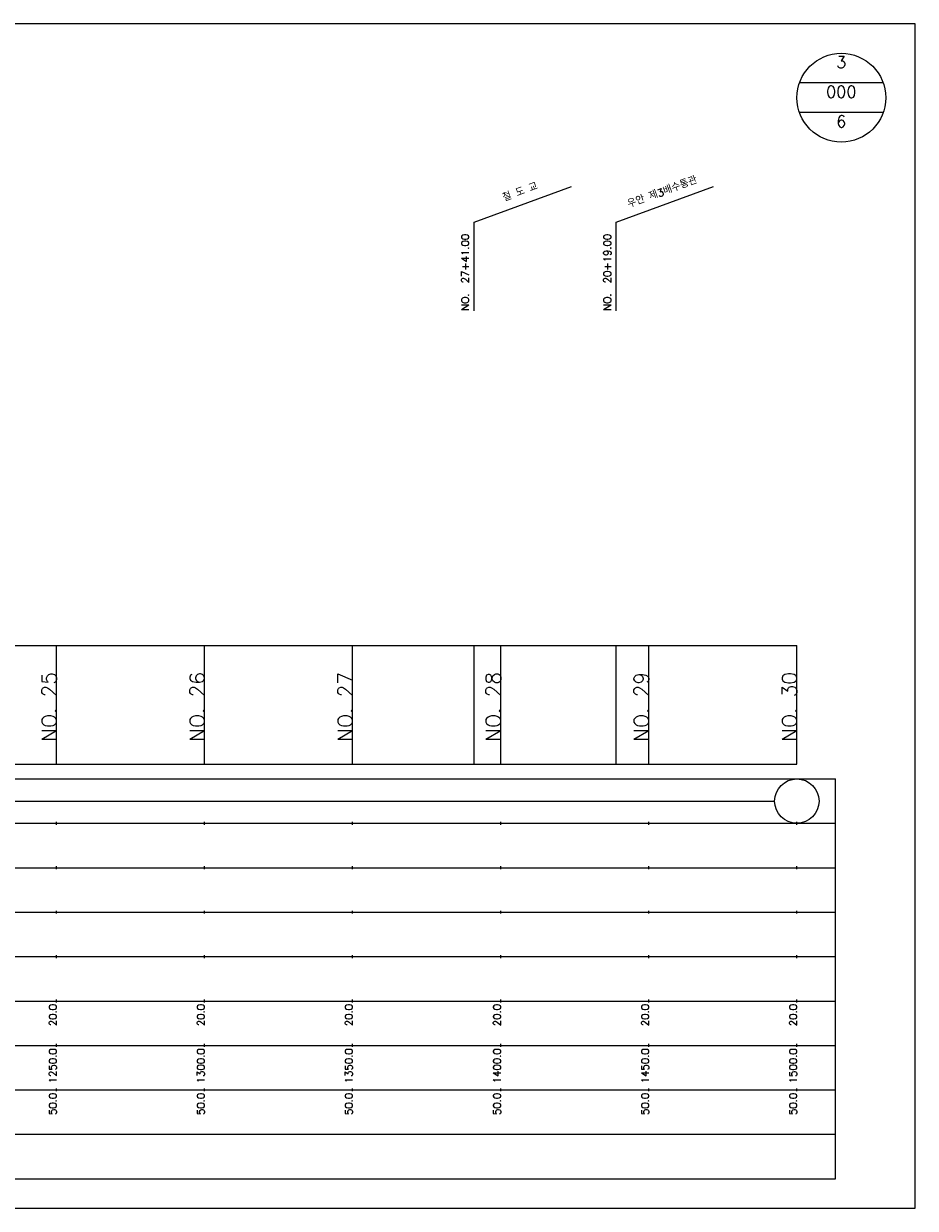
# Model space of a CAD drawing. Extents: x -504 to 685, y -2 to 2900.
# Tile 7 of 12: x 349 to 650, y 1008 to 1408. Entities that reach past the tile are written whole.
import ezdxf
from ezdxf.enums import TextEntityAlignment as Align

# ---------------------------------------------------------------- set-up
doc = ezdxf.new("R2010")
doc.units = 0
doc.header["$LTSCALE"] = 5
for name, color, linetype in [('BOX', 5, 'CONTINUOUS'), ('DT1', 3, 'CONTINUOUS'), ('DT2', 6, 'CONTINUOUS'), ('LT1', 4, 'CONTINUOUS'), ('ST1', 7, 'CONTINUOUS')]:
    doc.layers.add(name, color=color, linetype=linetype)
doc.styles.add('GHS', font='ROMANS.shx', dxfattribs={"bigfont": 'GHS.shx'})

msp = doc.modelspace()

# ---------------------------------------------------------------- linework, layer by layer
at = {"layer": 'BOX'}
msp.add_lwpolyline([(50, 1008), (650, 1008), (650, 1408), (50, 1408), (50, 1008)], dxfattribs=at)
at = {"layer": 'DT1'}
for p, q in [((360, 1189.58), (360, 1190.58)), ((410, 1189.58), (410, 1190.58)), ((460, 1189.58), (460, 1190.58)), ((510, 1189.58), (510, 1190.58)), ((560, 1189.58), (560, 1190.58)), ((610, 1189.58), (610, 1190.58))]:
    msp.add_line(p, q, dxfattribs=at)
at = {"layer": 'LT1', "linetype": 'CONTINUOUS'}
for p, q in [((501, 1341), (533.89, 1352.97)), ((549, 1341), (581.89, 1352.97)), ((501, 1311), (501, 1341)), ((549, 1311), (549, 1341))]:
    msp.add_line(p, q, dxfattribs=at)
at = {"layer": 'LT1'}
for p, q in [((360, 1158), (360, 1198)), ((410, 1158), (410, 1198)), ((460, 1158), (460, 1198)), ((501, 1158), (501, 1198)), ((510, 1158), (510, 1198)), ((549, 1158), (549, 1198)), ((560, 1158), (560, 1198)), ((610, 1158), (610, 1198)), ((110, 1158), (610, 1158)), ((360, 1137.5), (360, 1138.5)), ((410, 1137.5), (410, 1138.5)), ((460, 1137.5), (460, 1138.5)), ((510, 1137.5), (510, 1138.5)), ((560, 1137.5), (560, 1138.5)), ((610, 1137.5), (610, 1138.5)), ((360, 1122.5), (360, 1123.5)), ((410, 1122.5), (410, 1123.5)), ((460, 1122.5), (460, 1123.5)), ((510, 1122.5), (510, 1123.5)), ((560, 1122.5), (560, 1123.5)), ((610, 1122.5), (610, 1123.5)), ((360, 1107.5), (360, 1108.5)), ((410, 1107.5), (410, 1108.5)), ((460, 1107.5), (460, 1108.5)), ((510, 1107.5), (510, 1108.5)), ((560, 1107.5), (560, 1108.5)), ((610, 1107.5), (610, 1108.5)), ((360, 1092.5), (360, 1093.5)), ((410, 1092.5), (410, 1093.5)), ((460, 1092.5), (460, 1093.5)), ((510, 1092.5), (510, 1093.5)), ((560, 1092.5), (560, 1093.5)), ((610, 1092.5), (610, 1093.5)), ((360, 1077.5), (360, 1078.5)), ((410, 1077.5), (410, 1078.5)), ((460, 1077.5), (460, 1078.5)), ((510, 1077.5), (510, 1078.5)), ((560, 1077.5), (560, 1078.5)), ((610, 1077.5), (610, 1078.5)), ((360, 1062.5), (360, 1063.5)), ((410, 1062.5), (410, 1063.5)), ((460, 1062.5), (460, 1063.5)), ((510, 1062.5), (510, 1063.5)), ((560, 1062.5), (560, 1063.5)), ((610, 1062.5), (610, 1063.5)), ((360, 1047.5), (360, 1048.5)), ((410, 1047.5), (410, 1048.5)), ((460, 1047.5), (460, 1048.5)), ((510, 1047.5), (510, 1048.5)), ((560, 1047.5), (560, 1048.5)), ((610, 1047.5), (610, 1048.5))]:
    msp.add_line(p, q, dxfattribs=at)
msp.add_lwpolyline([(110, 1198), (160, 1198), (210, 1198), (260, 1198), (310, 1198), (360, 1198), (410, 1198), (460, 1198), (510, 1198), (560, 1198), (610, 1198)], dxfattribs=at)
at = {"layer": 'ST1', "linetype": 'CONTINUOUS'}
for p, q in [((639.14, 1388), (610.86, 1388)), ((639.14, 1378), (610.86, 1378)), ((117.5, 1145.5), (602.5, 1145.5))]:
    msp.add_line(p, q, dxfattribs=at)
at = {"layer": 'ST1'}
for p, q in [((80, 1153), (623, 1153)), ((623, 1018), (623, 1153)), ((87.5, 1138), (623, 1138)), ((80, 1123), (623, 1123)), ((87.5, 1108), (623, 1108)), ((80, 1093), (623, 1093)), ((80, 1078), (623, 1078)), ((80, 1063), (623, 1063)), ((80, 1048), (623, 1048)), ((80, 1033), (623, 1033)), ((80, 1018), (623, 1018))]:
    msp.add_line(p, q, dxfattribs=at)
at = {"layer": 'ST1', "linetype": 'CONTINUOUS'}
for centre, radius in [((625, 1383), 15), ((610, 1145.5), 7.5)]:
    msp.add_circle(centre, radius, dxfattribs=at)

# ---------------------------------------------------------------- texts
at = {"layer": 'DT1', "linetype": 'CONTINUOUS', "style": 'GHS'}
for s, p in [('우안 제3배수통관', (565, 1349.99)), ('철 도 교', (517, 1349.99))]:
    msp.add_text(s, height=2.5, rotation=20, dxfattribs=at).set_placement(p, align=Align.CENTER)
for s, p in [('NO.  27+41.00', (499.25, 1311.12)), ('NO.  20+19.00', (547.25, 1311.12))]:
    msp.add_text(s, height=2.5, rotation=90, dxfattribs=at).set_placement(p)
at = {"layer": 'DT1', "style": 'GHS'}
for s, height, p in [('NO. 25', 5, (360, 1189.08)), ('NO. 26', 5, (410, 1189.08)), ('NO. 27', 5, (460, 1189.08)), ('NO. 28', 5, (510, 1189.08)), ('NO. 29', 5, (560, 1189.08)), ('NO. 30', 5, (610, 1189.08)), (' 20.0', 2.5, (360, 1077)), (' 20.0', 2.5, (410, 1077)), (' 20.0', 2.5, (460, 1077)), (' 20.0', 2.5, (510, 1077)), (' 20.0', 2.5, (560, 1077)), (' 20.0', 2.5, (610, 1077)), ('  1250.0', 2.5, (360, 1062)), ('  1300.0', 2.5, (410, 1062)), ('  1350.0', 2.5, (460, 1062)), ('  1400.0', 2.5, (510, 1062)), ('  1450.0', 2.5, (560, 1062)), ('  1500.0', 2.5, (610, 1062)), ('  50.0', 2.5, (360, 1047)), ('  50.0', 2.5, (410, 1047)), ('  50.0', 2.5, (460, 1047)), ('  50.0', 2.5, (510, 1047)), ('  50.0', 2.5, (560, 1047)), ('  50.0', 2.5, (610, 1047))]:
    msp.add_text(s, height=height, rotation=90, dxfattribs=at).set_placement(p, align=Align.RIGHT)
at = {"layer": 'DT2', "linetype": 'CONTINUOUS', "style": 'GHS'}
for s, p in [('3', (625, 1393)), ('000', (625, 1383)), ('6', (625, 1373))]:
    msp.add_text(s, height=4, dxfattribs=at).set_placement(p, align=Align.CENTER)

doc.saveas('drawing.dxf')
